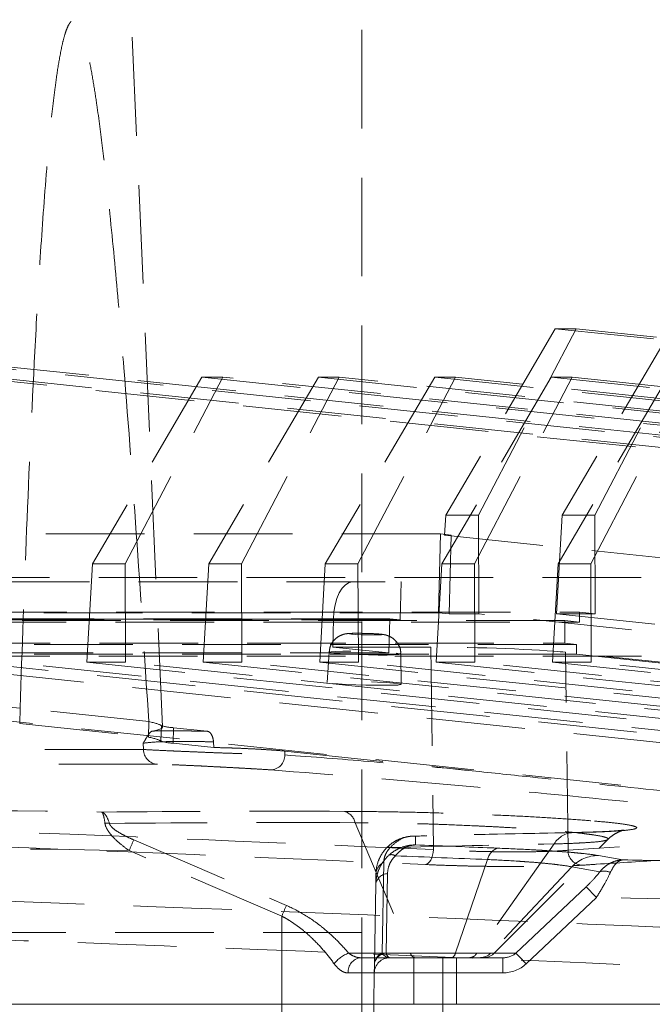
# Model space of a CAD drawing. Header units: millimetres. Extents: x 127 to 4201, y 49 to 2729.
# Tile 59 of 102: x 1175 to 1257, y 2033 to 2159. Entities that reach past the tile are written whole.
import ezdxf

# ---------------------------------------------------------------- set-up
doc = ezdxf.new("R2010")
doc.units = ezdxf.units.MM
doc.header["$LTSCALE"] = 10
doc.linetypes.add('HIDDEN', pattern=[1.905, 1.27, -0.635])

msp = doc.modelspace()

# ---------------------------------------------------------------- linework, layer by layer
at = {"color": 7, "linetype": 'HIDDEN', "lineweight": 0}
for p, q in [((1193.42, 2068.34), (1188.56, 2179.75)), ((1109.08, 2119.62), (1279.07, 2101.8)), ((1279.01, 2102.09), (1111.75, 2119.62)), ((1124.06, 2119.62), (1278.74, 2103.41)), ((1278.68, 2103.7), (1126.74, 2119.62)), ((1244.02, 2119.62), (1229.91, 2095.59)), ((1234.12, 2095.59), (1246.7, 2119.62)), ((1244.02, 2119.62), (1276.05, 2116.27)), ((1246.7, 2119.62), (1244.02, 2119.62)), ((1259.02, 2119.62), (1244.9, 2095.59)), ((1275.99, 2116.55), (1246.7, 2119.62)), ((1249.12, 2095.59), (1261.7, 2119.62)), ((1198.52, 2113.39), (1184.41, 2089.35)), ((1188.62, 2089.35), (1201.2, 2113.39)), ((1198.52, 2113.39), (1278.4, 2105.02)), ((1201.2, 2113.39), (1198.52, 2113.39)), ((1213.52, 2113.39), (1199.4, 2089.35)), ((1278.34, 2105.3), (1201.2, 2113.39)), ((1203.62, 2089.35), (1216.2, 2113.39)), ((1213.52, 2113.39), (1278.06, 2106.62)), ((1216.2, 2113.39), (1213.52, 2113.39)), ((1228.52, 2113.39), (1214.4, 2089.35)), ((1278, 2106.91), (1216.2, 2113.39)), ((1218.61, 2089.35), (1231.19, 2113.39)), ((1228.52, 2113.39), (1277.73, 2108.23)), ((1231.19, 2113.39), (1228.52, 2113.39)), ((1243.51, 2113.39), (1229.4, 2089.35)), ((1277.67, 2108.52), (1231.19, 2113.39)), ((1233.61, 2089.35), (1246.19, 2113.39)), ((1243.51, 2113.39), (1277.39, 2109.84)), ((1246.19, 2113.39), (1243.51, 2113.39)), ((1258.51, 2113.39), (1244.39, 2089.35)), ((1277.33, 2110.13), (1246.19, 2113.39)), ((1248.61, 2089.35), (1261.18, 2113.39)), ((1229.91, 2095.59), (1229.77, 2093.05)), ((1229.91, 2095.59), (1234.12, 2095.59)), ((1234.12, 2095.59), (1234.17, 2082.9)), ((1244.9, 2095.59), (1244.19, 2082.9)), ((1244.9, 2095.59), (1249.12, 2095.59)), ((1249.12, 2095.59), (1249.17, 2082.9)), ((1229.23, 2093.2), (1111.94, 2093.2)), ((1229.23, 2093.2), (1228.96, 2083.05)), ((1230.61, 2093.05), (1229.23, 2093.2)), ((1229.77, 2093.05), (1281.76, 2087.6)), ((1230.61, 2093.05), (1229.77, 2093.05)), ((1230.61, 2093.05), (1230.34, 2082.9)), ((1184.41, 2089.35), (1183.69, 2076.67)), ((1184.41, 2089.35), (1188.62, 2089.35)), ((1188.62, 2089.35), (1188.68, 2076.67)), ((1199.4, 2089.35), (1198.69, 2076.67)), ((1199.4, 2089.35), (1203.62, 2089.35)), ((1203.62, 2089.35), (1203.67, 2076.67)), ((1214.4, 2089.35), (1213.68, 2076.67)), ((1214.4, 2089.35), (1218.61, 2089.35)), ((1218.61, 2089.35), (1218.67, 2076.67)), ((1229.4, 2089.35), (1228.68, 2076.67)), ((1229.4, 2089.35), (1233.61, 2089.35)), ((1233.61, 2089.35), (1233.66, 2076.67)), ((1244.39, 2089.35), (1243.67, 2076.67)), ((1244.39, 2089.35), (1248.61, 2089.35)), ((1248.61, 2089.35), (1248.66, 2076.67)), ((1166.17, 2087.6), (1281.76, 2087.6)), ((1114.14, 2087.02), (1224.13, 2087.02)), ((1114.18, 2087.02), (1224.16, 2087.02)), ((1224.16, 2087.02), (1224.03, 2082.14)), ((1245.23, 2082.05), (1090.23, 2082.05)), ((1092.2, 2083.12), (1247.13, 2083.12)), ((1296.94, 2062.18), (1099.23, 2082.9)), ((1105.46, 2082.2), (1215.44, 2082.2)), ((1109.23, 2082.9), (1296.93, 2063.23)), ((1228.96, 2083.05), (1111.68, 2083.05)), ((1222.72, 2082.28), (1112.73, 2082.28)), ((1224.03, 2082.14), (1114.05, 2082.14)), ((1215.38, 2078.62), (1215.44, 2082.2)), ((1222.72, 2082.28), (1222.6, 2077.87)), ((1222.72, 2082.28), (1224.03, 2082.14)), ((1230.34, 2082.9), (1228.96, 2083.05)), ((1234.17, 2082.9), (1230.34, 2082.9)), ((1443.3, 2060.98), (1234.17, 2082.9)), ((1249.17, 2082.9), (1244.19, 2082.9)), ((1244.19, 2082.9), (1441.9, 2062.18)), ((1245.23, 2082.05), (1247.13, 2081.85)), ((1245.23, 2082.05), (1245.24, 2079.13)), ((1249.17, 2082.9), (1247.13, 2083.12)), ((1247.13, 2081.85), (1247.13, 2083.12)), ((1092.13, 2081.85), (1247.13, 2081.85)), ((1090.06, 2079.13), (1245.24, 2079.13)), ((1246.76, 2078.97), (1091.59, 2078.97)), ((1215.38, 2078.62), (1222.6, 2077.87)), ((1227.99, 2078.62), (1215.38, 2078.62)), ((1227.99, 2078.62), (1228.32, 2052.54)), ((1246.76, 2078.97), (1245.24, 2079.13)), ((1246.77, 2077.7), (1246.76, 2078.97)), ((1246.77, 2077.7), (1091.51, 2077.7)), ((1290.36, 2056.86), (1091.51, 2077.7)), ((1222.6, 2077.87), (1112.61, 2077.87)), ((1323.33, 2060.98), (1166.21, 2077.45)), ((1166.21, 2077.45), (1281.19, 2077.45)), ((1214.89, 2077.96), (1214.65, 2074.07)), ((1224.17, 2073.82), (1224.14, 2077.72)), ((1452.28, 2056.34), (1245.34, 2077.96)), ((1245.66, 2052.46), (1245.34, 2077.96)), ((1246.77, 2077.7), (1448.25, 2056.59)), ((1183.69, 2076.67), (1313.69, 2063.05)), ((1188.68, 2076.67), (1183.69, 2076.67)), ((1318.67, 2063.05), (1188.68, 2076.67)), ((1198.69, 2076.67), (1323.32, 2063.61)), ((1203.67, 2076.67), (1198.69, 2076.67)), ((1333.67, 2063.05), (1203.67, 2076.67)), ((1213.68, 2076.67), (1343.68, 2063.05)), ((1218.67, 2076.67), (1213.68, 2076.67)), ((1348.66, 2063.05), (1218.67, 2076.67)), ((1228.68, 2076.67), (1358.68, 2063.05)), ((1233.66, 2076.67), (1228.68, 2076.67)), ((1363.66, 2063.05), (1233.66, 2076.67)), ((1243.67, 2076.67), (1373.67, 2063.05)), ((1248.66, 2076.67), (1243.67, 2076.67)), ((1378.65, 2063.05), (1248.66, 2076.67)), ((1175.1, 2070.77), (1175.05, 2068.77)), ((1191.67, 2069.03), (1175.1, 2070.77)), ((1175.05, 2068.77), (1191.62, 2067.03)), ((1191.67, 2069.03), (1191.62, 2067.03)), ((1193.29, 2068.52), (1193.23, 2066.52)), ((1194.86, 2068.24), (1194.81, 2066.24)), ((1199.21, 2067.78), (1194.86, 2068.24)), ((1190.97, 2065.44), (1190.95, 2066.24)), ((1194.81, 2066.24), (1200.04, 2065.7)), ((1200, 2066.42), (1200.04, 2065.7)), ((1190.97, 2065.44), (1073.72, 2065.44)), ((1209.19, 2065.23), (1230.81, 2062.95)), ((1209.19, 2065.23), (1209.2, 2064.73)), ((1192.78, 2063.53), (1071.81, 2063.53)), ((1218.26, 2056.01), (1225.36, 2039.21)), ((1189.73, 2053.8), (1209.39, 2045.36)), ((1243.88, 2053.28), (1233.93, 2039.21)), ((1236.15, 2039.21), (1250.78, 2053.84)), ((1208.79, 2043.98), (1189.14, 2052.42)), ((1249.57, 2051.78), (1252.72, 2051.22)), ((1221.73, 2039.21), (1221.93, 2050.88)), ((1235.29, 2051.27), (1231.16, 2039.21)), ((1246.14, 2050.32), (1235.7, 2039.21)), ((1249.75, 2049.68), (1246.14, 2050.32)), ((1222.42, 2049.44), (1222.24, 2039.21)), ((1220.73, 2037.83), (1220.91, 2048.06)), ((1238.94, 2039.21), (1247.99, 2047.76)), ((1249.32, 2046.38), (1240.27, 2037.83)), ((1208.79, 2043.98), (1208.79, 2032.62)), ((1219.09, 2041.85), (1139.09, 2041.85)), ((1217.41, 2039.21), (1225.36, 2039.21)), ((1233.93, 2039.21), (1221.73, 2039.21)), ((1222.24, 2039.21), (1231.16, 2039.21)), ((1225.36, 2039.21), (1236.15, 2039.21)), ((1231.16, 2039.21), (1235.7, 2039.21)), ((1235.7, 2039.21), (1238.94, 2039.21)), ((1225.82, 2038.62), (1225.82, 2032.62)), ((1229.56, 2038.62), (1229.56, 2036.66)), ((1229.56, 2038.62), (1237.27, 2038.62)), ((1231.32, 2032.62), (1231.32, 2038.62)), ((1237.27, 2038.62), (1237.27, 2036.66)), ((1220.71, 2036.66), (1220.64, 2032.62)), ((1229.56, 2036.66), (1229.56, 2032.62)), ((1237.27, 2036.66), (1229.56, 2036.66)), ((1127.86, 2032.62), (1208.79, 2032.62)), ((1208.62, 2032.62), (1156.88, 2032.62)), ((1208.79, 2032.62), (1208.79, 2030.24)), ((1220.64, 2032.62), (1220.64, 2030.24)), ((1225.82, 2032.62), (1220.81, 2032.62)), ((1228.57, 2032.62), (1225.82, 2032.62)), ((1231.32, 2032.62), (1228.57, 2032.62)), ((1229.56, 2032.62), (1229.56, 2030.24)), ((1229.56, 2032.62), (1284.25, 2032.62)), ((1269.56, 2032.62), (1231.32, 2032.62))]:
    msp.add_line(p, q, dxfattribs=at)
at = {"color": 7, "linetype": 'HIDDEN', "lineweight": 0, "flags": 128}
for points in [[(1217.94, 2087.02), (1217.46, 2086.93), (1217, 2086.66), (1216.58, 2086.21), (1216.2, 2085.62), (1215.89, 2084.89), (1215.66, 2084.05), (1215.5, 2083.15), (1215.44, 2082.2)], [(1217.77, 2080.29), (1218.31, 2080.25), (1219.04, 2080.21), (1219.85, 2080.19), (1220.62, 2080.18), (1221.24, 2080.19), (1221.6, 2080.21), (1221.65, 2080.25), (1221.39, 2080.29), (1220.85, 2080.33), (1220.12, 2080.37), (1219.31, 2080.39), (1218.54, 2080.4), (1217.93, 2080.39), (1217.56, 2080.37), (1217.51, 2080.33), (1217.77, 2080.29)], [(1223.52, 2077.84), (1224.01, 2077.77), (1224.14, 2077.71), (1223.89, 2077.66), (1223.28, 2077.62), (1222.37, 2077.6), (1221.23, 2077.6), (1219.95, 2077.62), (1218.64, 2077.66), (1217.39, 2077.71), (1216.32, 2077.77), (1215.51, 2077.84), (1215.02, 2077.91), (1214.9, 2077.97), (1215.15, 2078.02), (1215.75, 2078.06), (1216.66, 2078.08), (1217.8, 2078.08), (1219.08, 2078.06), (1220.39, 2078.02), (1221.64, 2077.97), (1222.71, 2077.91), (1223.52, 2077.84)], [(1215.29, 2073.95), (1216.08, 2073.88), (1217.13, 2073.82), (1218.34, 2073.77), (1219.63, 2073.73), (1220.9, 2073.7), (1222.07, 2073.7), (1223.04, 2073.71), (1223.74, 2073.74), (1224.11, 2073.79), (1224.14, 2073.85), (1223.82, 2073.91), (1223.18, 2073.98), (1222.25, 2074.05), (1221.11, 2074.11), (1219.85, 2074.15), (1218.55, 2074.18), (1217.32, 2074.2), (1216.25, 2074.19), (1215.41, 2074.17), (1214.86, 2074.13), (1214.65, 2074.08), (1214.8, 2074.02), (1215.29, 2073.95)], [(1228.32, 2052.54), (1228.29, 2052.17), (1228.22, 2051.82), (1228.11, 2051.49), (1227.99, 2051.2), (1227.83, 2050.96), (1227.66, 2050.78), (1227.48, 2050.67), (1227.29, 2050.62)], [(1220.71, 2036.66), (1220.71, 2036.73), (1220.71, 2036.96), (1220.72, 2037.33), (1220.73, 2037.83)]]:
    msp.add_lwpolyline(points, dxfattribs=at)
at = {"color": 7, "linetype": 'HIDDEN', "lineweight": 0}
for centre, radius, start, end in [((1224.13, 2086.64), 0.379, 84.8172, 89.9964), ((1195.1, 2074.22), 5.98, 252.3598, 267.7407), ((1195.05, 2072.22), 5.98, 252.3587, 267.7412), ((1192.93, 2065.48), 1.96, 181.2821, 265.6989), ((1207.3, 2064.7), 1.9, 271.8929, 0.979), ((1216.24, 2055.48), 2.09, 14.6308, 71.8781), ((1186.31, 2053.29), 2.65, 83.5338, 96.0203), ((1246.45, 2051.75), 2.99, 88.8458, 149.1709), ((1373.1, 1973.52), 200.16, 156.3572, 156.7875), ((1222.55, 2052.44), 0.411, 61.6612, 128.9811), ((1222.94, 2051.04), 0.855, 54.9779, 114.5917), ((1237.28, 2050.8), 2.05, 109.4583, 166.6549), ((1247.58, 2052.44), 1.92, 179.3777, 263.1974), ((1249.56, 2047.03), 4.75, 89.963, 136.1033), ((1222.53, 2049.4), 1.6, 111.8547, 176.2776), ((1222.51, 2047.82), 1.63, 93.2552, 171.3388), ((1250.34, 2048.06), 1.72, 63.5752, 109.964), ((1200.91, 2001.07), 66.31, 43.1067, 44.7618), ((1392.9, 1965.02), 200.32, 156.3573, 156.7873), ((1218.61, 2035.64), 3.76, 108.5857, 144.4701), ((1222.34, 2037.58), 1.63, 93.2554, 171.3385), ((1222.32, 2037.72), 1.6, 111.8545, 176.278), ((1226.13, 2039.39), 0.787, 193.4688, 257.6818), ((1230.45, 2039.3), 0.713, 288.2447, 352.6619), ((1232.87, 2039.87), 1.25, 272.7967, 327.9258), ((1234.36, 2040.45), 1.82, 270.3374, 317.2381), ((1234.74, 2040.62), 2, 270, 315), ((1191.86, 1992.52), 66.31, 43.1066, 44.7617), ((1219.16, 2036.83), 1.81, 97.9017, 185.4286), ((1222.71, 2036.62), 2, 90, 179)]:
    msp.add_arc(centre, radius, start, end, dxfattribs=at)
for centre, major_axis, ratio, start_param, end_param in [((1234.34, 2077.96), (12.71, -0.33), 0.04529, 0.525669, 2.095248), ((1133.69, 2069.9), (59.73, -1.57), 0.045355, 0.805989, 0.981418), ((1133.69, 2069.9), (59.73, -1.57), 0.045355, 0.068164, 0.243593), ((1133.69, 2069.9), (59.73, -1.57), 0.045355, 6.076684, 6.351349), ((1133.64, 2067.9), (59.73, -1.57), 0.045355, 0.068164, 0.243593), ((1222.78, 2040.62), (0.14, 2), 0.705392, 2.405286, 3.190685), ((1222.78, 2040.62), (0.08, 2), 0.341549, 2.369694, 3.155092), ((1237.24, 2040.62), (2.38, -0.07), 0.840953, 4.748915, 5.534314), ((1237.24, 2040.66), (4.25, -0.2), 0.939407, 4.763263, 5.548662)]:
    msp.add_ellipse(centre, major_axis=major_axis, ratio=ratio, start_param=start_param, end_param=end_param, dxfattribs=at)
for points, knots in [([(841.2, 2218.82), (842.08, 2213.83), (843.85, 2203.86), (846.07, 2188.83), (847.74, 2173.69), (848.64, 2158.41), (848.59, 2144.07), (847.67, 2130.7), (846.01, 2118.28), (843.46, 2105.71), (839.92, 2092.96), (835.29, 2080.03), (829.47, 2066.94), (822.59, 2053.72), (815.03, 2040.34), (807.1, 2026.85), (799.7, 2014.24), (793.11, 2002.54), (787.42, 1991.78), (782.25, 1981.03), (777.78, 1970.28), (774.21, 1959.68), (771.67, 1949.25), (770.29, 1939), (770.09, 1928.83), (770.92, 1918.76), (772.66, 1908.84), (775.18, 1899.08), (778.36, 1889.47), (782.09, 1879.95), (787.39, 1868.02), (794.51, 1853.9), (803.32, 1837.73), (812.03, 1821.89), (820.63, 1805.36), (829.12, 1788.28), (837.58, 1770.68), (845.72, 1753.53), (853.75, 1736.83), (861.87, 1720.53), (869.87, 1705.44), (877.85, 1691.49), (885.83, 1678.64), (894.44, 1666.03), (903.79, 1653.66), (913.88, 1641.51), (924.69, 1629.59), (936.57, 1617.49), (949.57, 1605.22), (963.75, 1592.81), (978.65, 1580.63), (994.25, 1568.67), (1011.15, 1556.44), (1029.39, 1543.98), (1049, 1531.31), (1069.28, 1518.85), (1090.2, 1506.59), (1111.71, 1494.51), (1133.75, 1482.59), (1156.27, 1470.81), (1171.49, 1463.15), (1179.16, 1459.29)], [0, 0, 0, 0, 0.015456, 0.030917, 0.046401, 0.061946, 0.077617, 0.09008, 0.102737, 0.115664, 0.128947, 0.142685, 0.156983, 0.171859, 0.187197, 0.202845, 0.218636, 0.23104, 0.243364, 0.255553, 0.267569, 0.279405, 0.290646, 0.301805, 0.312981, 0.324264, 0.33571, 0.347137, 0.358755, 0.370548, 0.382491, 0.404062, 0.42571, 0.447119, 0.468044, 0.492299, 0.515868, 0.538769, 0.561021, 0.582648, 0.603685, 0.620994, 0.637975, 0.654696, 0.671248, 0.687711, 0.704153, 0.720634, 0.738872, 0.757284, 0.775918, 0.794818, 0.814012, 0.835811, 0.858026, 0.880667, 0.903733, 0.927217, 0.951104, 0.975374, 1, 1, 1, 1]), ([(1269.65, 2140.47), (1268.39, 2144.65), (1265.46, 2154.39), (1260.07, 2169.65), (1253.8, 2186.18), (1249.31, 2197.14), (1247.08, 2202.6)], [0, 0, 0, 0, 0.201894, 0.469995, 0.73577, 1, 1, 1, 1]), ([(1219.09, 1726.32), (1219.09, 1731.02), (1219.09, 1740.42), (1219.09, 1755.08), (1219.09, 1770.06), (1219.09, 1787.65), (1219.09, 1807.97), (1219.09, 1831.04), (1219.09, 1854.4), (1219.09, 1877.92), (1219.09, 1901.17), (1219.09, 1923.96), (1219.09, 1946.3), (1219.09, 1968.69), (1219.09, 1991.19), (1219.09, 2013.89), (1219.09, 2034.2), (1219.09, 2052.11), (1219.09, 2067.53), (1219.09, 2083.02), (1219.09, 2098.48), (1219.09, 2112.9), (1219.09, 2126.24), (1219.09, 2138.54), (1219.09, 2151.04), (1219.09, 2163.78), (1219.09, 2176.73), (1219.09, 2189.49), (1219.09, 2197.96), (1219.09, 2202.35)], [0, 0, 0, 0, 0.033724, 0.067482, 0.101247, 0.134984, 0.183967, 0.232976, 0.282033, 0.331112, 0.380154, 0.426865, 0.473625, 0.520381, 0.567085, 0.613728, 0.660359, 0.690918, 0.7216, 0.752298, 0.782929, 0.813443, 0.838544, 0.863663, 0.888772, 0.91612, 0.94347, 0.970771, 1, 1, 1, 1]), ([(1175.1, 2070.77), (1175.36, 2078.43), (1175.63, 2086.09), (1176.25, 2101.4), (1176.59, 2109.05), (1177.2, 2120.5), (1177.41, 2124.31), (1177.89, 2131.92), (1178.16, 2135.72), (1178.62, 2141.38), (1178.79, 2143.26), (1179.16, 2147.02), (1179.37, 2148.88), (1179.74, 2151.66), (1179.87, 2152.59), (1180.16, 2154.41), (1180.33, 2155.31), (1180.62, 2156.62), (1180.73, 2157.05), (1180.91, 2157.66), (1180.98, 2157.86), (1181.12, 2158.25), (1181.19, 2158.43), (1181.36, 2158.78), (1181.45, 2158.93), (1181.6, 2159.12), (1181.66, 2159.18), (1181.77, 2159.27), (1181.83, 2159.3), (1181.95, 2159.33), (1182.01, 2159.34), (1182.13, 2159.31), (1182.19, 2159.29), (1182.36, 2159.17), (1182.47, 2159.04), (1182.67, 2158.74), (1182.75, 2158.57), (1182.92, 2158.21), (1183, 2158.02), (1183.21, 2157.42), (1183.34, 2157.01), (1183.57, 2156.16), (1183.68, 2155.72), (1183.88, 2154.84), (1183.97, 2154.39), (1184.24, 2153.04), (1184.4, 2152.13), (1184.71, 2150.3), (1184.85, 2149.38), (1185.25, 2146.6), (1185.5, 2144.74), (1185.95, 2141.01), (1186.16, 2139.13), (1186.77, 2133.5), (1187.14, 2129.72), (1187.82, 2122.16), (1188.15, 2118.38), (1189.07, 2107.02), (1189.63, 2099.43), (1190.69, 2084.24), (1191.19, 2076.64), (1191.67, 2069.03)], [0, 0, 0, 0, 0.125, 0.125, 0.25, 0.25, 0.3125, 0.3125, 0.375, 0.375, 0.40625, 0.40625, 0.4375, 0.4375, 0.453125, 0.453125, 0.46875, 0.46875, 0.476563, 0.476563, 0.480469, 0.480469, 0.484375, 0.484375, 0.488281, 0.488281, 0.490234, 0.490234, 0.492188, 0.492188, 0.494141, 0.494141, 0.496094, 0.496094, 0.5, 0.5, 0.503906, 0.503906, 0.507813, 0.507813, 0.515625, 0.515625, 0.523438, 0.523438, 0.53125, 0.53125, 0.546875, 0.546875, 0.5625, 0.5625, 0.59375, 0.59375, 0.625, 0.625, 0.6875, 0.6875, 0.75, 0.75, 0.875, 0.875, 1, 1, 1, 1]), ([(1179.12, 1459.47), (1187.83, 1463.86), (1205.11, 1472.59), (1230.64, 1486.05), (1255.52, 1499.68), (1279.68, 1513.55), (1301.44, 1526.68), (1320.87, 1539.01), (1338.07, 1550.47), (1354.67, 1562.11), (1370.64, 1573.95), (1385.95, 1585.99), (1400.55, 1598.26), (1414.41, 1610.77), (1427.51, 1623.51), (1439.79, 1636.51), (1451.17, 1649.69), (1461.61, 1663.06), (1471.12, 1676.63), (1479.88, 1690.48), (1488.62, 1705.59), (1497.36, 1722.03), (1506.23, 1739.86), (1515, 1758.19), (1523.93, 1777.06), (1533.29, 1796.47), (1543.3, 1816.48), (1552.45, 1833.54), (1560.02, 1847.65), (1565.67, 1858.57), (1571.04, 1869.64), (1575.96, 1880.85), (1580.26, 1892.19), (1583.52, 1902.88), (1585.8, 1912.84), (1587.21, 1922.03), (1587.85, 1931.3), (1587.65, 1940.65), (1586.51, 1950.06), (1584.32, 1960.22), (1580.98, 1971.12), (1576.45, 1982.73), (1571.1, 1994.34), (1565.12, 2005.94), (1558.66, 2017.51), (1551.91, 2029.02), (1544.19, 2041.89), (1535.69, 2056.01), (1526.83, 2071.37), (1518.93, 2086.54), (1511.56, 2102.37), (1504.82, 2118.87), (1499.44, 2133.83), (1496.71, 2142.97), (1495.69, 2146.38)], [0, 0, 0, 0, 0.03005, 0.059601, 0.088617, 0.117066, 0.144932, 0.166414, 0.187538, 0.208315, 0.228764, 0.248913, 0.268799, 0.28847, 0.307984, 0.32741, 0.346829, 0.365983, 0.385319, 0.404958, 0.424998, 0.449657, 0.475072, 0.501292, 0.528348, 0.556264, 0.58507, 0.614769, 0.630238, 0.645727, 0.661141, 0.676396, 0.691421, 0.706167, 0.717546, 0.728747, 0.739796, 0.750739, 0.761645, 0.772593, 0.78609, 0.799794, 0.813716, 0.827831, 0.84209, 0.856424, 0.870752, 0.890288, 0.909436, 0.928041, 0.946143, 0.967161, 0.987728, 1, 1, 1, 1]), ([(1219.59, 2080.39), (1219.38, 2080.39), (1218.88, 2080.4), (1218.14, 2080.4), (1217.6, 2080.39), (1217.24, 2080.36), (1216.89, 2080.31), (1216.47, 2080.18), (1215.92, 2079.9), (1215.38, 2079.38), (1214.99, 2078.68), (1214.94, 2078.19), (1214.91, 2077.97)], [0, 0, 0, 0, 0.094741, 0.225118, 0.360915, 0.442475, 0.499171, 0.560875, 0.648255, 0.779818, 0.897528, 1, 1, 1, 1]), ([(1224.1, 2077.72), (1224.11, 2077.86), (1224.13, 2078.27), (1223.89, 2078.86), (1223.51, 2079.42), (1223.07, 2079.79), (1222.65, 2080.03), (1222.28, 2080.16), (1222, 2080.22), (1221.72, 2080.27), (1221.34, 2080.31), (1220.69, 2080.35), (1220.04, 2080.38), (1219.67, 2080.38), (1219.59, 2080.39)], [0, 0, 0, 0, 0.06281, 0.181854, 0.281028, 0.366595, 0.440055, 0.501987, 0.549389, 0.599455, 0.702323, 0.830632, 0.964982, 1, 1, 1, 1]), ([(1192.14, 2067.81), (1192.04, 2067.79), (1191.95, 2067.72), (1191.76, 2067.53), (1191.67, 2067.4), (1191.47, 2067.11), (1191.37, 2066.95), (1191.22, 2066.69), (1191.17, 2066.6), (1191.06, 2066.42), (1191.01, 2066.33), (1190.95, 2066.24)], [0, 0, 0, 0, 0.25, 0.25, 0.5, 0.5, 0.75, 0.75, 0.875, 0.875, 1, 1, 1, 1]), ([(1192.14, 2067.81), (1192.6, 2067.82), (1193.1, 2067.83), (1194.19, 2067.83), (1194.76, 2067.84), (1195.66, 2067.83), (1195.96, 2067.83), (1196.59, 2067.83), (1196.91, 2067.82), (1197.89, 2067.81), (1198.55, 2067.8), (1199.21, 2067.78)], [0, 0, 0, 0, 0.25, 0.25, 0.5, 0.5, 0.625, 0.625, 0.75, 0.75, 1, 1, 1, 1]), ([(1200, 2066.42), (1199.99, 2066.61), (1199.96, 2066.79), (1199.87, 2067.12), (1199.8, 2067.26), (1199.66, 2067.5), (1199.58, 2067.6), (1199.4, 2067.73), (1199.31, 2067.77), (1199.21, 2067.78)], [0, 0, 0, 0, 0.25, 0.25, 0.5, 0.5, 0.75, 0.75, 1, 1, 1, 1]), ([(1200, 2066.42), (1199.49, 2066.43), (1198.98, 2066.44), (1198.23, 2066.46), (1197.99, 2066.46), (1197.49, 2066.47), (1197.25, 2066.47), (1196.53, 2066.48), (1196.06, 2066.48), (1195.4, 2066.47), (1195.18, 2066.47), (1194.75, 2066.47), (1194.55, 2066.46), (1193.54, 2066.44), (1192.84, 2066.42), (1191.69, 2066.34), (1191.25, 2066.29), (1190.95, 2066.24)], [0, 0, 0, 0, 0.125, 0.125, 0.1875, 0.1875, 0.25, 0.25, 0.375, 0.375, 0.4375, 0.4375, 0.5, 0.5, 0.75, 0.75, 1, 1, 1, 1]), ([(1200.04, 2065.7), (1200.49, 2065.68), (1200.96, 2065.67), (1201.87, 2065.64), (1202.32, 2065.63), (1203.21, 2065.6), (1203.65, 2065.58), (1204.5, 2065.54), (1204.92, 2065.52), (1205.72, 2065.48), (1206.11, 2065.46), (1206.84, 2065.41), (1207.19, 2065.39), (1208.17, 2065.32), (1208.73, 2065.27), (1209.19, 2065.23)], [0, 0, 0, 0, 0.125, 0.125, 0.25, 0.25, 0.375, 0.375, 0.5, 0.5, 0.625, 0.625, 0.75, 0.75, 1, 1, 1, 1]), ([(1190.97, 2065.44), (1191.25, 2065.42), (1191.66, 2065.4), (1192.75, 2065.34), (1193.39, 2065.31), (1194.33, 2065.27), (1194.52, 2065.26), (1194.92, 2065.24), (1195.12, 2065.23), (1195.74, 2065.2), (1196.17, 2065.19), (1197.06, 2065.15), (1197.52, 2065.13), (1198.46, 2065.09), (1198.93, 2065.07), (1199.89, 2065.03), (1200.38, 2065.01), (1201.35, 2064.98), (1201.83, 2064.96), (1202.78, 2064.93), (1203.24, 2064.91), (1203.93, 2064.89), (1204.16, 2064.88), (1204.61, 2064.86), (1204.83, 2064.86), (1205.48, 2064.84), (1205.89, 2064.82), (1206.68, 2064.8), (1207.06, 2064.79), (1208.11, 2064.76), (1208.71, 2064.74), (1209.2, 2064.73)], [0, 0, 0, 0, 0.125, 0.125, 0.25, 0.25, 0.28125, 0.28125, 0.3125, 0.3125, 0.375, 0.375, 0.4375, 0.4375, 0.5, 0.5, 0.5625, 0.5625, 0.625, 0.625, 0.6875, 0.6875, 0.71875, 0.71875, 0.75, 0.75, 0.8125, 0.8125, 0.875, 0.875, 1, 1, 1, 1]), ([(1209.2, 2064.73), (1212.8, 2064.48), (1216.41, 2064.2), (1223.61, 2063.59), (1227.21, 2063.28), (1230.81, 2062.95)], [0, 0, 0, 0, 0.5, 0.5, 1, 1, 1, 1]), ([(1207.36, 2062.81), (1206.97, 2062.84), (1206.5, 2062.87), (1205.65, 2062.92), (1205.35, 2062.94), (1204.72, 2062.97), (1204.39, 2062.99), (1203.7, 2063.03), (1203.34, 2063.05), (1202.61, 2063.09), (1202.24, 2063.11), (1201.48, 2063.15), (1201.09, 2063.17), (1200.31, 2063.21), (1199.93, 2063.23), (1199.16, 2063.27), (1198.78, 2063.29), (1198.03, 2063.33), (1197.66, 2063.34), (1196.94, 2063.38), (1196.6, 2063.39), (1195.94, 2063.42), (1195.62, 2063.44), (1194.72, 2063.47), (1194.2, 2063.49), (1193.34, 2063.52), (1193.01, 2063.53), (1192.78, 2063.53)], [0, 0, 0, 0, 0.125, 0.125, 0.1875, 0.1875, 0.25, 0.25, 0.3125, 0.3125, 0.375, 0.375, 0.4375, 0.4375, 0.5, 0.5, 0.5625, 0.5625, 0.625, 0.625, 0.6875, 0.6875, 0.75, 0.75, 0.875, 0.875, 1, 1, 1, 1]), ([(1291.22, 2054.92), (1289.7, 2055.07), (1277.55, 2056.31), (1257.51, 2058.3), (1231.09, 2060.93), (1215.27, 2062.18), (1207.36, 2062.81)], [0, 0, 0, 0, 0.054491, 0.434797, 0.717401, 1, 1, 1, 1]), ([(1230.81, 2062.95), (1231.48, 2062.88), (1234.8, 2062.53), (1243.42, 2061.63), (1262.63, 2059.61), (1279.19, 2057.86), (1290.44, 2056.68)], [0, 0, 0, 0, 0.033366, 0.16683, 0.433759, 1, 1, 1, 1]), ([(1228.32, 2052.54), (1205.62, 2053.56), (1182.92, 2054.5), (1137.5, 2056.11), (1114.79, 2056.78), (1092.06, 2057.22)], [0, 0, 0, 0, 0.5, 0.5, 1, 1, 1, 1]), ([(1186.03, 2055.92), (1185.97, 2056.36), (1185.91, 2056.7), (1185.8, 2057.08), (1185.76, 2057.18), (1185.7, 2057.28), (1185.68, 2057.31), (1185.64, 2057.36), (1185.62, 2057.37), (1185.6, 2057.38)], [0, 0, 0, 0, 0.5, 0.5, 0.75, 0.75, 0.875, 0.875, 1, 1, 1, 1]), ([(1186.61, 2055.92), (1186.47, 2056.36), (1186.32, 2056.7), (1186.05, 2057.08), (1185.97, 2057.18), (1185.83, 2057.28), (1185.78, 2057.31), (1185.69, 2057.36), (1185.64, 2057.37), (1185.6, 2057.38)], [0, 0, 0, 0, 0.5, 0.5, 0.75, 0.75, 0.875, 0.875, 1, 1, 1, 1]), ([(1216.89, 2057.47), (1218.16, 2057.46), (1220.81, 2057.44), (1225.11, 2057.37), (1229.6, 2057.25), (1234.06, 2057.09), (1238.35, 2056.91), (1242.35, 2056.7), (1245.89, 2056.47), (1248.14, 2056.31), (1249.01, 2056.23), (1249.07, 2056.22)], [0, 0, 0, 0, 0.114442, 0.239056, 0.363672, 0.489019, 0.61437, 0.739997, 0.865627, 0.991048, 1, 1, 1, 1]), ([(1189.14, 2052.42), (1188.79, 2052.66), (1188.45, 2052.92), (1187.8, 2053.46), (1187.48, 2053.73), (1187.05, 2054.18), (1186.91, 2054.33), (1186.65, 2054.64), (1186.53, 2054.8), (1186.22, 2055.28), (1186.07, 2055.62), (1186.03, 2055.92)], [0, 0, 0, 0, 0.25, 0.25, 0.5, 0.5, 0.625, 0.625, 0.75, 0.75, 1, 1, 1, 1]), ([(1186.61, 2055.92), (1186.63, 2055.8), (1186.7, 2055.68), (1186.89, 2055.45), (1187, 2055.34), (1187.37, 2055.03), (1187.65, 2054.85), (1188.22, 2054.52), (1188.52, 2054.36), (1189.12, 2054.07), (1189.42, 2053.93), (1189.73, 2053.8)], [0, 0, 0, 0, 0.125, 0.125, 0.25, 0.25, 0.5, 0.5, 0.75, 0.75, 1, 1, 1, 1]), ([(1243.88, 2053.28), (1244.86, 2053.3), (1245.73, 2053.33), (1246.91, 2053.38), (1247.28, 2053.4), (1247.97, 2053.44), (1248.29, 2053.46), (1249.16, 2053.52), (1249.63, 2053.57), (1250.17, 2053.65), (1250.32, 2053.68), (1250.57, 2053.74), (1250.66, 2053.77), (1250.85, 2053.87), (1250.87, 2053.94), (1250.71, 2054.04), (1250.63, 2054.08), (1250.41, 2054.15), (1250.27, 2054.19), (1249.77, 2054.31), (1249.32, 2054.38), (1248.49, 2054.5), (1248.18, 2054.54), (1247.52, 2054.63), (1247.17, 2054.67), (1246.04, 2054.79), (1245.19, 2054.87), (1243.79, 2054.99), (1243.29, 2055.03), (1242.27, 2055.11), (1241.74, 2055.14), (1240.12, 2055.26), (1238.97, 2055.33), (1237.15, 2055.43), (1236.53, 2055.47), (1235.27, 2055.53), (1234.64, 2055.56), (1232.71, 2055.65), (1231.4, 2055.71), (1229.39, 2055.78), (1228.71, 2055.81), (1227.37, 2055.85), (1226.7, 2055.87), (1224.7, 2055.92), (1223.38, 2055.95), (1221.42, 2055.98), (1220.77, 2055.99), (1219.5, 2056), (1218.88, 2056.01), (1218.26, 2056.01)], [0, 0, 0, 0, 0.0625, 0.0625, 0.09375, 0.09375, 0.125, 0.125, 0.1875, 0.1875, 0.21875, 0.21875, 0.25, 0.25, 0.3125, 0.3125, 0.34375, 0.34375, 0.375, 0.375, 0.4375, 0.4375, 0.46875, 0.46875, 0.5, 0.5, 0.5625, 0.5625, 0.59375, 0.59375, 0.625, 0.625, 0.6875, 0.6875, 0.71875, 0.71875, 0.75, 0.75, 0.8125, 0.8125, 0.84375, 0.84375, 0.875, 0.875, 0.9375, 0.9375, 0.96875, 0.96875, 1, 1, 1, 1]), ([(1249.07, 2056.22), (1249.87, 2056.15), (1251.53, 2056), (1253.23, 2055.77), (1254.31, 2055.55), (1254.63, 2055.35), (1254.21, 2055.17), (1253.04, 2055.01), (1251.27, 2054.89), (1249.08, 2054.79), (1247.37, 2054.76), (1246.51, 2054.74)], [0, 0, 0, 0, 0.108727, 0.225325, 0.341921, 0.457958, 0.573993, 0.689619, 0.805244, 0.902622, 1, 1, 1, 1]), ([(1091.08, 2055.3), (1113.8, 2054.85), (1136.5, 2054.19), (1181.91, 2052.58), (1204.6, 2051.63), (1227.29, 2050.62)], [0, 0, 0, 0, 0.5, 0.5, 1, 1, 1, 1]), ([(1222.29, 2052.76), (1222.54, 2053.01), (1222.8, 2053.24), (1223.23, 2053.53), (1223.38, 2053.62), (1223.69, 2053.78), (1223.84, 2053.85), (1224.32, 2054.05), (1224.65, 2054.14), (1225.16, 2054.23), (1225.34, 2054.26), (1225.6, 2054.27), (1225.68, 2054.28), (1225.86, 2054.28), (1225.94, 2054.28), (1226.03, 2054.28)], [0, 0, 0, 0, 0.25, 0.25, 0.375, 0.375, 0.5, 0.5, 0.75, 0.75, 0.875, 0.875, 0.9375, 0.9375, 1, 1, 1, 1]), ([(1222.75, 2052.8), (1223.14, 2053.17), (1223.92, 2053.91), (1225.02, 2054.26), (1225.62, 2054.27), (1225.73, 2054.27)], [0, 0, 0, 0, 0.455252, 0.903446, 1, 1, 1, 1]), ([(1246.28, 2054.73), (1240.54, 2054.63), (1233.71, 2054.51), (1226.83, 2054.3), (1225.73, 2054.27)], [0, 0, 0, 0, 0.84052, 1, 1, 1, 1]), ([(1225.73, 2054.27), (1225.83, 2054.28), (1225.93, 2054.28), (1226.03, 2054.28), (1226.03, 2054.28)], [0, 0, 0, 0, 0.955805, 1, 1, 1, 1]), ([(1226.03, 2054.28), (1226.03, 2054.08), (1226.02, 2053.88), (1226.02, 2053.68), (1226.01, 2053.5), (1226.01, 2053.32), (1226, 2053.14)], [0, 0, 0, 0, 0.01231247, 0.01231247, 0.01231247, 0.02332928, 0.02332928, 0.02332928, 0.02332928]), ([(1250.79, 2053.83), (1250.84, 2053.89), (1251.08, 2054.15), (1251.55, 2054.48), (1252.1, 2054.79), (1252.52, 2054.96), (1252.8, 2055.05), (1252.93, 2055.07), (1252.89, 2055.06), (1252.63, 2055.03), (1252.1, 2054.98), (1251.24, 2054.91), (1250.06, 2054.85), (1248.53, 2054.8), (1247.25, 2054.76), (1246.42, 2054.75), (1246.27, 2054.75)], [0, 0, 0, 0, 0.012067, 0.055595, 0.095606, 0.135018, 0.177974, 0.228618, 0.29208, 0.370507, 0.468304, 0.582246, 0.706894, 0.836848, 0.970406, 1, 1, 1, 1]), ([(1222.58, 2051.81), (1222.82, 2052.03), (1223.07, 2052.22), (1223.61, 2052.55), (1223.89, 2052.69), (1224.47, 2052.92), (1224.77, 2053), (1225.23, 2053.09), (1225.38, 2053.11), (1225.69, 2053.14), (1225.85, 2053.14), (1226, 2053.14)], [0, 0, 0, 0, 0.25, 0.25, 0.5, 0.5, 0.75, 0.75, 0.875, 0.875, 1, 1, 1, 1]), ([(1223.43, 2051.74), (1223.61, 2051.96), (1223.8, 2052.15), (1224.2, 2052.5), (1224.42, 2052.64), (1224.85, 2052.88), (1225.08, 2052.97), (1225.42, 2053.07), (1225.54, 2053.09), (1225.77, 2053.13), (1225.89, 2053.14), (1226, 2053.14)], [0, 0, 0, 0, 0.25, 0.25, 0.5, 0.5, 0.75, 0.75, 0.875, 0.875, 1, 1, 1, 1]), ([(1226, 2053.14), (1229.09, 2053.03), (1232.18, 2052.91), (1235.26, 2052.78), (1235.71, 2052.77), (1236.15, 2052.75), (1236.6, 2052.73)], [0, 0, 0, 0, 0.01, 0.01, 0.01, 0.01143999, 0.01143999, 0.01143999, 0.01143999]), ([(1247.36, 2050.53), (1248.02, 2050.57), (1251.34, 2050.79), (1265.31, 2051.66), (1285.86, 2052.79), (1303.77, 2053.37), (1311.03, 2053.61)], [0, 0, 0, 0, 0.031347, 0.156733, 0.658284, 1, 1, 1, 1]), ([(1220.91, 2048.06), (1220.91, 2048.4), (1220.95, 2048.73), (1221.09, 2049.39), (1221.19, 2049.72), (1221.46, 2050.36), (1221.64, 2050.68), (1222.05, 2051.27), (1222.3, 2051.56), (1222.58, 2051.81)], [0, 0, 0, 0, 0.25, 0.25, 0.5, 0.5, 0.75, 0.75, 1, 1, 1, 1]), ([(1220.93, 2049.5), (1220.94, 2050.04), (1221.04, 2050.58), (1221.37, 2051.43), (1221.51, 2051.7), (1221.85, 2052.25), (1222.06, 2052.51), (1222.29, 2052.76)], [0, 0, 0, 0, 0.5, 0.5, 0.75, 0.75, 1, 1, 1, 1]), ([(1221.93, 2050.88), (1221.94, 2051.17), (1221.98, 2051.46), (1222.17, 2051.95), (1222.25, 2052.12), (1222.46, 2052.46), (1222.59, 2052.63), (1222.75, 2052.8)], [0, 0, 0, 0, 0.5, 0.5, 0.75, 0.75, 1, 1, 1, 1]), ([(1223.43, 2051.74), (1223.24, 2051.56), (1223.09, 2051.38), (1222.83, 2050.99), (1222.73, 2050.8), (1222.5, 2050.21), (1222.43, 2049.83), (1222.42, 2049.44)], [0, 0, 0, 0, 0.25, 0.25, 0.5, 0.5, 1, 1, 1, 1]), ([(1245.66, 2052.46), (1245.24, 2052.42), (1244.76, 2052.39), (1243.95, 2052.35), (1243.66, 2052.34), (1243.05, 2052.31), (1242.73, 2052.3), (1241.74, 2052.28), (1241.04, 2052.27), (1239.92, 2052.26), (1239.54, 2052.25), (1238.76, 2052.25), (1238.36, 2052.25), (1237.16, 2052.26), (1236.34, 2052.27), (1235.09, 2052.29), (1234.67, 2052.3), (1233.84, 2052.32), (1233.02, 2052.34), (1232.21, 2052.37), (1231.4, 2052.4), (1230.99, 2052.41), (1229.81, 2052.46), (1229.05, 2052.5), (1228.32, 2052.54)], [0, 0, 0, 0, 0.125, 0.125, 0.1875, 0.1875, 0.25, 0.25, 0.375, 0.375, 0.4375, 0.4375, 0.5, 0.5, 0.625, 0.625, 0.6875, 0.6875, 0.75, 0.8125, 0.8125, 0.875, 0.875, 1, 1, 1, 1]), ([(1236.6, 2052.73), (1238.14, 2052.67), (1239.6, 2052.6), (1241.3, 2052.51), (1241.64, 2052.49), (1242.29, 2052.45), (1242.61, 2052.43), (1243.54, 2052.37), (1244.13, 2052.33), (1245.24, 2052.25), (1245.76, 2052.21), (1246.5, 2052.15), (1246.73, 2052.12), (1247.18, 2052.08), (1247.4, 2052.06), (1248.42, 2051.95), (1249.08, 2051.87), (1249.57, 2051.78)], [0, 0, 0, 0, 0.25, 0.25, 0.3125, 0.3125, 0.375, 0.375, 0.5, 0.5, 0.625, 0.625, 0.6875, 0.6875, 0.75, 0.75, 1, 1, 1, 1]), ([(1227.29, 2050.62), (1228.13, 2050.58), (1229.01, 2050.55), (1230.38, 2050.5), (1230.85, 2050.49), (1231.78, 2050.46), (1232.73, 2050.43), (1233.68, 2050.41), (1234.64, 2050.4), (1235.13, 2050.39), (1236.57, 2050.37), (1237.52, 2050.36), (1238.91, 2050.35), (1239.36, 2050.35), (1240.27, 2050.35), (1240.72, 2050.36), (1242.01, 2050.36), (1242.82, 2050.37), (1243.96, 2050.4), (1244.33, 2050.41), (1245.04, 2050.42), (1245.37, 2050.43), (1246.31, 2050.47), (1246.87, 2050.5), (1247.36, 2050.53)], [0, 0, 0, 0, 0.125, 0.125, 0.1875, 0.1875, 0.25, 0.3125, 0.3125, 0.375, 0.375, 0.5, 0.5, 0.5625, 0.5625, 0.625, 0.625, 0.75, 0.75, 0.8125, 0.8125, 0.875, 0.875, 1, 1, 1, 1]), ([(1246.14, 2050.32), (1245.74, 2050.41), (1245.2, 2050.49), (1244.18, 2050.62), (1243.8, 2050.67), (1242.98, 2050.75), (1242.55, 2050.79), (1241.62, 2050.88), (1241.13, 2050.92), (1240.35, 2050.97), (1240.08, 2050.99), (1239.53, 2051.03), (1239.25, 2051.05), (1237.81, 2051.14), (1236.59, 2051.21), (1235.29, 2051.27)], [0, 0, 0, 0, 0.25, 0.25, 0.375, 0.375, 0.5, 0.5, 0.625, 0.625, 0.6875, 0.6875, 0.75, 0.75, 1, 1, 1, 1]), ([(1249.75, 2049.68), (1249.95, 2049.92), (1250.17, 2050.14), (1250.63, 2050.52), (1250.88, 2050.68), (1251.39, 2050.94), (1251.65, 2051.04), (1252.05, 2051.14), (1252.18, 2051.17), (1252.45, 2051.2), (1252.59, 2051.22), (1252.72, 2051.22)], [0, 0, 0, 0, 0.25, 0.25, 0.5, 0.5, 0.75, 0.75, 0.875, 0.875, 1, 1, 1, 1]), ([(1251.11, 2049.6), (1251.31, 2049.98), (1251.66, 2050.64), (1252.16, 2051.04), (1252.45, 2051.17), (1252.59, 2051.2), (1252.66, 2051.21), (1252.69, 2051.22), (1252.7, 2051.22), (1252.71, 2051.22), (1252.71, 2051.22), (1252.72, 2051.22), (1252.72, 2051.22)], [0, 0, 0, 0, 0.418198, 0.732719, 0.871078, 0.937225, 0.969366, 0.985042, 0.992699, 0.99613, 0.9966, 1, 1, 1, 1]), ([(1252.72, 2051.22), (1256.05, 2051.15), (1266.6, 2050.92), (1277.15, 2050.66), (1284.37, 2050.48)], [0, 0, 0, 0, 0.315829, 1, 1, 1, 1]), ([(1220.91, 2048.06), (1220.91, 2048.3), (1220.91, 2048.54), (1220.92, 2048.78), (1220.92, 2049.02), (1220.93, 2049.26), (1220.93, 2049.5)], [0, 0, 0, 0, 0.01457119, 0.01457119, 0.01457119, 0.02962661, 0.02962661, 0.02962661, 0.02962661]), ([(1247.99, 2047.76), (1248.35, 2048.11), (1248.97, 2048.72), (1249.53, 2049.38), (1249.73, 2049.65), (1249.75, 2049.68)], [0, 0, 0, 0, 0.550389, 0.945999, 1, 1, 1, 1]), ([(1249.32, 2046.38), (1249.69, 2046.98), (1250.34, 2048.05), (1250.89, 2049.11), (1251.08, 2049.55), (1251.11, 2049.6)], [0, 0, 0, 0, 0.534524, 0.942196, 1, 1, 1, 1]), ([(1209.39, 2045.36), (1210.22, 2045), (1211.01, 2044.58), (1212.15, 2043.89), (1212.52, 2043.64), (1213.24, 2043.14), (1213.58, 2042.88), (1214.58, 2042.09), (1215.2, 2041.54), (1216.36, 2040.4), (1216.9, 2039.81), (1217.41, 2039.21)], [0, 0, 0, 0, 0.25, 0.25, 0.375, 0.375, 0.5, 0.5, 0.75, 0.75, 1, 1, 1, 1]), ([(1215.55, 2037.83), (1215.13, 2038.42), (1214.68, 2038.99), (1213.71, 2040.11), (1213.19, 2040.66), (1212.36, 2041.45), (1212.07, 2041.71), (1211.47, 2042.22), (1211.16, 2042.46), (1210.52, 2042.94), (1210.19, 2043.16), (1209.68, 2043.48), (1209.5, 2043.59), (1209.24, 2043.74), (1209.15, 2043.79), (1208.97, 2043.88), (1208.88, 2043.93), (1208.79, 2043.98)], [0, 0, 0, 0, 0.25, 0.25, 0.5, 0.5, 0.625, 0.625, 0.75, 0.75, 0.875, 0.875, 0.9375, 0.9375, 0.96875, 0.96875, 1, 1, 1, 1]), ([(1217.41, 2039.21), (1217.65, 2039.02), (1217.9, 2038.88), (1218.29, 2038.73), (1218.42, 2038.69), (1218.67, 2038.64), (1218.79, 2038.62), (1218.92, 2038.62)], [0, 0, 0, 0, 0.5, 0.5, 0.75, 0.75, 1, 1, 1, 1]), ([(1217.36, 2036.66), (1217.21, 2036.66), (1217.05, 2036.68), (1216.73, 2036.79), (1216.57, 2036.87), (1216.26, 2037.08), (1216.11, 2037.2), (1215.82, 2037.49), (1215.68, 2037.65), (1215.55, 2037.83)], [0, 0, 0, 0, 0.25, 0.25, 0.5, 0.5, 0.75, 0.75, 1, 1, 1, 1]), ([(1218.92, 2038.62), (1219.55, 2038.62), (1220.1, 2038.62), (1220.81, 2038.62), (1221.03, 2038.62), (1221.43, 2038.62), (1221.61, 2038.62), (1222.08, 2038.62), (1222.32, 2038.62), (1222.63, 2038.62), (1222.71, 2038.62), (1222.71, 2038.62)], [0, 0, 0, 0, 0.25, 0.25, 0.375, 0.375, 0.5, 0.5, 0.75, 0.75, 1, 1, 1, 1]), ([(1222.71, 2038.62), (1222.71, 2038.62), (1222.75, 2038.62), (1222.93, 2038.62), (1223.06, 2038.62), (1223.32, 2038.62), (1223.41, 2038.62), (1223.62, 2038.62), (1223.74, 2038.62), (1224.12, 2038.62), (1224.4, 2038.62), (1225.03, 2038.62), (1225.38, 2038.62), (1226.13, 2038.62), (1226.52, 2038.62), (1227.15, 2038.62), (1227.36, 2038.62), (1227.79, 2038.62), (1228.01, 2038.62), (1228.66, 2038.62), (1229.11, 2038.62), (1229.56, 2038.62)], [0, 0, 0, 0, 0.125, 0.125, 0.25, 0.25, 0.3125, 0.3125, 0.375, 0.375, 0.5, 0.5, 0.625, 0.625, 0.75, 0.75, 0.8125, 0.8125, 0.875, 0.875, 1, 1, 1, 1]), ([(1220.71, 2036.66), (1220.71, 2036.66), (1220.71, 2036.66), (1220.7, 2036.66), (1220.69, 2036.66), (1220.67, 2036.66), (1220.62, 2036.66), (1220.57, 2036.66), (1220.37, 2036.66), (1220.16, 2036.66), (1219.75, 2036.66), (1219.59, 2036.66), (1219.24, 2036.66), (1219.05, 2036.66), (1218.63, 2036.66), (1218.4, 2036.66), (1217.91, 2036.66), (1217.64, 2036.66), (1217.36, 2036.66)], [0, 0, 0, 0, 0.03125, 0.03125, 0.0625, 0.125, 0.125, 0.25, 0.25, 0.5, 0.5, 0.625, 0.625, 0.75, 0.75, 0.875, 0.875, 1, 1, 1, 1]), ([(1229.56, 2036.66), (1229.42, 2036.66), (1229.27, 2036.66), (1228.98, 2036.66), (1228.84, 2036.66), (1228.4, 2036.66), (1228.12, 2036.66), (1227.55, 2036.66), (1227.27, 2036.66), (1226.72, 2036.66), (1226.44, 2036.66), (1225.64, 2036.66), (1225.13, 2036.66), (1224.17, 2036.66), (1223.71, 2036.66), (1222.89, 2036.66), (1222.53, 2036.66), (1222.04, 2036.66), (1221.89, 2036.66), (1221.62, 2036.66), (1221.37, 2036.66), (1221.18, 2036.66), (1221.01, 2036.66), (1220.94, 2036.66), (1220.77, 2036.66), (1220.71, 2036.66), (1220.71, 2036.66)], [0, 0, 0, 0, 0.03125, 0.03125, 0.0625, 0.0625, 0.125, 0.125, 0.1875, 0.1875, 0.25, 0.25, 0.375, 0.375, 0.5, 0.5, 0.625, 0.625, 0.6875, 0.6875, 0.75, 0.8125, 0.8125, 0.875, 0.875, 1, 1, 1, 1]), ([(1208.79, 2032.62), (1209.57, 2032.62), (1210.35, 2032.62), (1211.88, 2032.62), (1212.63, 2032.62), (1214.78, 2032.62), (1216.09, 2032.62), (1218.28, 2032.62), (1219.15, 2032.62), (1220.33, 2032.62), (1220.64, 2032.62), (1220.64, 2032.62)], [3.097579, 3.097579, 3.097579, 3.097579, 3.291523, 3.291523, 3.485466, 3.485466, 3.873353, 3.873353, 4.26124, 4.26124, 4.649127, 4.649127, 4.649127, 4.649127]), ([(1220.64, 2032.62), (1220.64, 2032.62), (1220.87, 2032.62), (1221.76, 2032.62), (1222.42, 2032.62), (1224.08, 2032.62), (1225.07, 2032.62), (1227.22, 2032.62), (1228.39, 2032.62), (1229.56, 2032.62)], [2.356803, 2.356803, 2.356803, 2.356803, 2.749198, 2.749198, 3.141593, 3.141593, 3.533987, 3.533987, 3.926382, 3.926382, 3.926382, 3.926382])]:
    msp.add_open_spline(points, degree=3, knots=knots, dxfattribs=at)
for points in [[(1127.85, 2057.78), (1147.1, 2057.81), (1166.35, 2057.67), (1185.6, 2057.38)], [(1185.6, 2057.38), (1196, 2057.47), (1206.43, 2057.5), (1216.89, 2057.47)], [(1218.26, 2056.01), (1207.68, 2056.04), (1197.13, 2056.01), (1186.61, 2055.92)], [(1309.37, 2055.54), (1288.12, 2054.96), (1266.88, 2053.84), (1245.66, 2052.46)], [(1246.51, 2054.74), (1239.7, 2054.61), (1232.87, 2054.46), (1226.03, 2054.28)], [(1189.14, 2052.42), (1168.71, 2052.75), (1148.29, 2052.91), (1127.86, 2052.87)], [(1222.75, 2052.8), (1229.81, 2052.99), (1236.86, 2053.15), (1243.88, 2053.28)], [(1235.29, 2051.27), (1231.34, 2051.43), (1227.38, 2051.58), (1223.43, 2051.74)], [(1259.48, 2042.47), (1229.27, 2043.78), (1199.06, 2044.99), (1168.85, 2046.05)], [(1284.25, 2045.58), (1272.6, 2045.87), (1260.96, 2046.14), (1249.32, 2046.38)], [(1163.5, 2041.24), (1195.67, 2040.13), (1227.84, 2038.83), (1260.01, 2037.43)]]:
    msp.add_open_spline(points, degree=3, dxfattribs=at)

doc.saveas('drawing.dxf')
